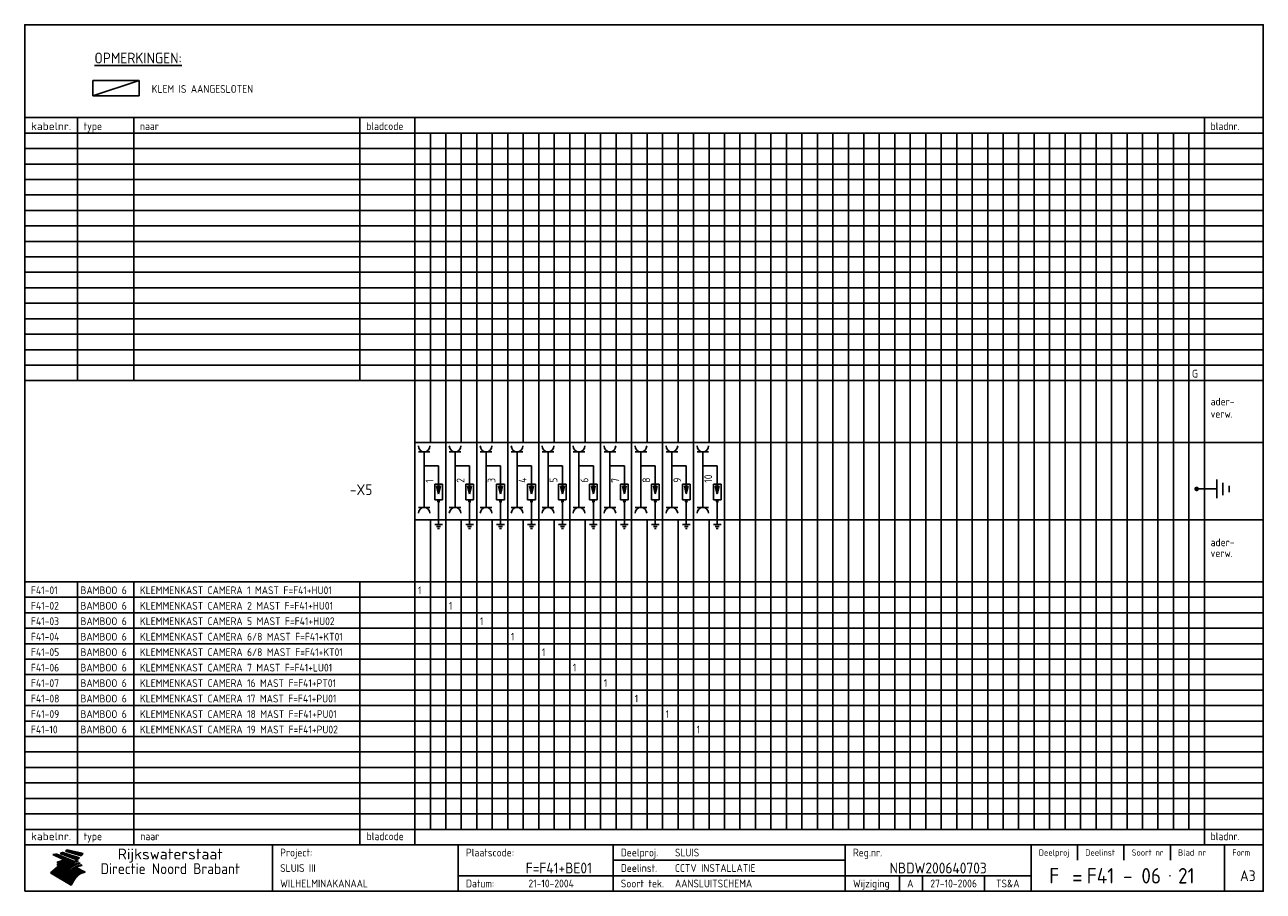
# Model space of a CAD drawing. Extents: x 10 to 410, y 10 to 290.
import ezdxf
from ezdxf.enums import TextEntityAlignment as Align

# ---------------------------------------------------------------- set-up
doc = ezdxf.new("R2010")
doc.units = 0
doc.header["$LTSCALE"] = 10
doc.header["$MEASUREMENT"] = 0
doc.layers.get('0').update_dxf_attribs({"linetype": 'CONTINUOUS'})
for name, color, linetype in [('0-25', 7, 'CONTINUOUS'), ('0-35', 2, 'CONTINUOUS'), ('0-50', 3, 'CONTINUOUS'), ('B-25', 7, 'CONTINUOUS'), ('B-35', 2, 'CONTINUOUS'), ('S-25', 7, 'CONTINUOUS')]:
    doc.layers.add(name, color=color, linetype=linetype)
doc.styles.add('ISO', font='iso.shx')
doc.styles.get("Standard").update_dxf_attribs({"font": 'iso.shx'})

# ---------------------------------------------------------------- blocks, each defined once
blk = doc.blocks.new('KADER-A3')
at = {"layer": '0-25'}
for p, q in [((410, 35), (10, 35)), ((410, 30), (10, 30)), ((350, 25), (350, 20)), ((365, 25), (365, 20)), ((380, 25), (380, 20)), ((200, 20), (275, 20)), ((150, 15), (335, 15)), ((292.5, 15), (292.5, 10)), ((300, 15), (300, 10)), ((320, 15), (320, 10))]:
    blk.add_line(p, q, dxfattribs=at)
at = {"layer": '0-25', "color": 7}
for p, q in [((19.1, 21.89), (25.12, 19)), ((19.1, 21.89), (25.12, 19)), ((19.17, 21.86), (20.7, 21.86)), ((19.29, 21.8), (20.83, 21.8)), ((19.4, 21.75), (20.96, 21.75)), ((19.52, 21.69), (21.09, 21.69)), ((19.64, 21.63), (21.22, 21.63)), ((19.74, 21.92), (20.56, 21.92)), ((19.75, 21.58), (21.36, 21.58)), ((19.87, 21.52), (21.49, 21.52)), ((19.99, 21.47), (21.62, 21.47)), ((20.11, 21.41), (21.75, 21.41)), ((20.22, 21.35), (21.88, 21.35)), ((20.25, 21.97), (20.43, 21.97)), ((20.34, 21.3), (22.02, 21.3)), ((20.38, 21.99), (26.02, 19.59)), ((20.38, 21.99), (26.02, 19.59)), ((20.46, 21.24), (22.15, 21.24)), ((20.57, 21.18), (22.28, 21.18)), ((20.69, 21.13), (22.41, 21.13)), ((20.81, 21.07), (22.55, 21.07)), ((20.92, 21.02), (22.68, 21.02)), ((21.04, 20.96), (22.81, 20.96)), ((21.16, 20.9), (22.94, 20.9)), ((21.27, 20.85), (23.07, 20.85)), ((21.39, 20.79), (23.21, 20.79)), ((21.47, 22.25), (26.83, 20.19)), ((21.47, 22.25), (26.83, 20.19)), ((21.49, 22.25), (23.07, 22.25)), ((21.51, 20.73), (23.34, 20.73)), ((21.6, 22.2), (23.25, 22.2)), ((21.63, 20.68), (23.47, 20.68)), ((21.65, 22.31), (22.89, 22.31)), ((21.74, 20.62), (23.6, 20.62)), ((21.75, 22.14), (23.42, 22.14)), ((21.8, 22.37), (22.71, 22.37)), ((21.86, 20.57), (23.73, 20.57)), ((21.9, 22.08), (23.6, 22.08)), ((21.94, 22.42), (22.53, 22.42)), ((21.98, 20.51), (23.87, 20.51)), ((22.04, 22.03), (23.78, 22.03)), ((22.06, 22.48), (22.36, 22.48)), ((22.09, 20.45), (24, 20.45)), ((22.18, 22.53), (27.65, 20.8)), ((22.18, 22.53), (27.65, 20.8)), ((22.19, 21.97), (23.96, 21.97)), ((22.21, 20.4), (24.13, 20.4)), ((22.33, 20.34), (24.26, 20.34)), ((22.34, 21.92), (24.13, 21.92)), ((22.37, 20), (23.08, 20)), ((22.44, 20.28), (24.4, 20.28)), ((22.48, 21.86), (24.31, 21.86)), ((22.49, 20.06), (23.04, 20.06)), ((22.56, 20.23), (24.53, 20.23)), ((22.61, 20.12), (22.93, 20.12)), ((22.63, 21.8), (24.49, 21.8)), ((22.68, 20.17), (24.66, 20.17)), ((22.71, 20.17), (22.82, 20.17)), ((23.11, 20.02), (22.77, 20.2)), ((23.11, 20.02), (22.77, 20.2)), ((22.78, 21.75), (24.67, 21.75)), ((22.79, 20.12), (24.79, 20.12)), ((22.91, 20.06), (24.92, 20.06)), ((22.92, 21.69), (24.85, 21.69)), ((23.03, 20), (25.06, 20)), ((23.07, 21.63), (25.02, 21.63)), ((23.14, 22.99), (28.22, 21.46)), ((23.14, 22.99), (28.22, 21.46)), ((23.15, 22.98), (25.33, 22.98)), ((23.22, 21.58), (25.2, 21.58)), ((23.23, 23.04), (25.09, 23.04)), ((23.32, 23.1), (24.84, 23.1)), ((23.34, 22.93), (25.57, 22.93)), ((23.36, 21.52), (25.38, 21.52)), ((23.4, 23.15), (24.6, 23.15)), ((23.49, 23.21), (24.36, 23.21)), ((23.51, 21.47), (25.56, 21.47)), ((23.52, 22.87), (25.81, 22.87)), ((23.57, 23.27), (24.12, 23.27)), ((23.64, 23.32), (23.87, 23.32)), ((23.66, 21.41), (25.74, 21.41)), ((23.7, 23.36), (28.82, 22.17)), ((23.7, 23.36), (28.82, 22.17)), ((23.71, 22.82), (26.06, 22.82)), ((23.8, 21.35), (25.91, 21.35)), ((23.9, 22.76), (26.3, 22.76)), ((23.95, 21.3), (26.09, 21.3)), ((24.09, 22.7), (26.54, 22.7)), ((24.09, 21.24), (26.27, 21.24)), ((24.24, 21.18), (26.45, 21.18)), ((24.27, 22.65), (26.78, 22.65)), ((24.39, 21.13), (26.62, 21.13)), ((24.46, 22.59), (27.03, 22.59)), ((24.53, 21.07), (26.8, 21.07)), ((24.65, 22.53), (27.27, 22.53)), ((24.68, 21.02), (26.98, 21.02)), ((24.83, 20.96), (27.16, 20.96)), ((24.84, 22.48), (27.51, 22.48)), ((24.97, 20.9), (27.34, 20.9)), ((25.02, 22.42), (27.75, 22.42)), ((25.12, 20.85), (27.51, 20.85)), ((25.21, 22.37), (28, 22.37)), ((25.27, 20.79), (27.63, 20.79)), ((25.4, 22.31), (28.24, 22.31)), ((25.41, 20.73), (27.57, 20.73)), ((25.56, 20.68), (27.51, 20.68)), ((25.58, 22.25), (28.48, 22.25)), ((25.71, 20.62), (27.44, 20.62)), ((25.77, 22.2), (28.72, 22.2)), ((25.85, 20.57), (27.37, 20.57)), ((25.96, 22.14), (28.79, 22.14)), ((26, 20.51), (27.29, 20.51)), ((26.15, 22.08), (28.75, 22.08)), ((26.15, 20.45), (27.22, 20.45)), ((26.29, 20.4), (27.14, 20.4)), ((26.33, 22.03), (28.71, 22.03)), ((26.44, 20.34), (27.06, 20.34)), ((26.52, 21.97), (28.66, 21.97)), ((26.59, 20.28), (26.97, 20.28)), ((26.71, 21.92), (28.62, 21.92)), ((26.73, 20.23), (26.89, 20.23)), ((26.9, 21.86), (28.57, 21.86)), ((27.08, 21.8), (28.52, 21.8)), ((27.27, 21.75), (28.48, 21.75)), ((27.46, 21.69), (28.43, 21.69)), ((27.65, 21.63), (28.38, 21.63)), ((27.83, 21.58), (28.33, 21.58)), ((28.02, 21.52), (28.28, 21.52)), ((28.21, 21.47), (28.22, 21.47)), ((20.58, 17.88), (18.3, 16)), ((20.58, 17.88), (18.3, 16)), ((24.94, 11.97), (18.3, 16)), ((24.94, 11.97), (18.3, 16)), ((18.31, 16.01), (20.96, 16.01)), ((18.38, 16.07), (21.46, 16.07)), ((18.45, 16.12), (21.88, 16.12)), ((18.52, 16.18), (22.15, 16.18)), ((18.59, 16.23), (22.38, 16.23)), ((18.65, 16.29), (22.58, 16.29)), ((18.72, 16.35), (22.75, 16.35)), ((18.79, 16.4), (22.91, 16.4)), ((18.86, 16.46), (20.6, 16.46)), ((18.93, 16.52), (20.6, 16.52)), ((18.99, 16.57), (20.6, 16.57)), ((19.06, 16.63), (20.6, 16.63)), ((19.13, 16.68), (20.6, 16.68)), ((19.2, 16.74), (20.6, 16.74)), ((19.27, 16.8), (20.6, 16.8)), ((19.33, 16.85), (21.07, 16.85)), ((19.4, 16.91), (21.55, 16.91)), ((19.47, 16.97), (21.88, 16.97)), ((19.54, 17.02), (22.13, 17.02)), ((19.61, 17.08), (22.34, 17.08)), ((19.67, 17.13), (20.6, 17.13)), ((19.74, 17.19), (20.6, 17.19)), ((19.81, 17.25), (20.6, 17.25)), ((19.88, 17.3), (20.6, 17.3)), ((19.95, 17.36), (20.6, 17.36)), ((20.01, 17.42), (20.6, 17.42)), ((20.08, 17.47), (20.93, 17.47)), ((20.15, 17.53), (21.26, 17.53)), ((20.22, 17.58), (21.51, 17.58)), ((20.29, 17.64), (21.72, 17.64)), ((20.35, 17.7), (21.9, 17.7)), ((20.42, 17.75), (22.07, 17.75)), ((20.49, 17.81), (22.22, 17.81)), ((20.56, 17.87), (22.36, 17.87)), ((20.6, 19.11), (20.58, 19.51)), ((20.6, 19.11), (20.58, 19.51)), ((20.58, 19.5), (22.09, 19.5)), ((20.58, 19.44), (21.95, 19.44)), ((20.59, 19.38), (21.79, 19.38)), ((20.59, 19.33), (21.62, 19.33)), ((20.59, 19.27), (21.42, 19.27)), ((20.6, 19.22), (21.2, 19.22)), ((20.6, 19.16), (20.93, 19.16)), ((20.6, 19.11), (20.69, 19.12)), ((20.6, 19.11), (20.69, 19.12)), ((20.6, 18.79), (20.77, 18.81)), ((20.6, 18.79), (20.77, 18.81)), ((20.6, 18.29), (20.6, 18.79)), ((20.6, 18.29), (20.6, 18.79)), ((20.6, 18.77), (22.46, 18.77)), ((20.6, 18.71), (22.33, 18.71)), ((20.6, 18.65), (22.19, 18.65)), ((20.6, 18.6), (22.04, 18.6)), ((20.6, 18.54), (21.87, 18.54)), ((20.6, 18.48), (21.68, 18.48)), ((20.6, 18.43), (21.46, 18.43)), ((20.6, 18.37), (21.21, 18.37)), ((20.6, 18.29), (20.88, 18.32)), ((20.6, 18.29), (20.88, 18.32)), ((20.6, 18.32), (20.87, 18.32)), ((20.6, 17.88), (20.86, 17.91)), ((20.6, 17.88), (20.86, 17.91)), ((20.6, 17.43), (20.97, 17.48)), ((20.6, 17.43), (20.97, 17.48)), ((20.6, 17.43), (20.6, 17.09)), ((20.6, 17.43), (20.6, 17.09)), ((20.6, 17.09), (21.26, 17.16)), ((20.6, 17.09), (21.26, 17.16)), ((20.6, 16.8), (21.37, 16.89)), ((20.6, 16.8), (21.37, 16.89)), ((20.6, 16.8), (20.6, 16.45)), ((20.6, 16.8), (20.6, 16.45)), ((20.6, 16.45), (21.56, 16.56)), ((20.6, 16.45), (21.56, 16.56)), ((20.6, 15.97), (21.67, 16.09)), ((20.6, 15.97), (21.67, 16.09)), ((20.7, 16.46), (23.06, 16.46)), ((20.9, 19.55), (22.23, 19.55)), ((20.9, 18.82), (22.59, 18.82)), ((20.98, 17.92), (22.5, 17.92)), ((21.02, 17.13), (22.53, 17.13)), ((21.19, 19.61), (22.35, 19.61)), ((21.2, 16.52), (23.2, 16.52)), ((21.32, 18.88), (22.71, 18.88)), ((21.32, 17.98), (22.62, 17.98)), ((21.42, 19.67), (22.47, 19.67)), ((21.47, 17.19), (22.7, 17.19)), ((21.59, 18.03), (22.74, 18.03)), ((21.61, 18.93), (22.82, 18.93)), ((21.62, 19.72), (22.59, 19.72)), ((21.72, 16.57), (23.32, 16.57)), ((21.77, 17.25), (22.85, 17.25)), ((21.8, 19.78), (22.69, 19.78)), ((21.8, 18.09), (22.85, 18.09)), ((21.84, 18.99), (22.92, 18.99)), ((21.96, 19.83), (22.79, 19.83)), ((21.99, 18.15), (22.95, 18.15)), ((22.01, 17.3), (22.99, 17.3)), ((22.03, 19.05), (23.03, 19.05)), ((22.1, 16.63), (23.44, 16.63)), ((22.11, 19.89), (22.89, 19.89)), ((22.16, 18.2), (23.05, 18.2)), ((22.21, 19.1), (23.12, 19.1)), ((22.21, 17.36), (23.12, 17.36)), ((22.24, 19.95), (22.99, 19.95)), ((22.31, 18.26), (23.15, 18.26)), ((22.36, 19.16), (23.22, 19.16)), ((22.38, 16.68), (23.56, 16.68)), ((22.39, 17.42), (23.24, 17.42)), ((22.45, 18.32), (23.24, 18.32)), ((22.51, 19.22), (23.3, 19.22)), ((22.56, 17.47), (23.36, 17.47)), ((22.59, 18.37), (23.33, 18.37)), ((22.6, 16.74), (23.66, 16.74)), ((22.64, 19.27), (23.39, 19.27)), ((22.71, 18.43), (23.42, 18.43)), ((22.71, 17.53), (23.47, 17.53)), ((22.77, 19.33), (23.47, 19.33)), ((22.79, 16.8), (23.77, 16.8)), ((22.83, 18.48), (23.5, 18.48)), ((22.84, 17.58), (23.57, 17.58)), ((22.89, 19.38), (23.55, 19.38)), ((22.94, 18.54), (23.58, 18.54)), ((22.96, 16.85), (23.86, 16.85)), ((22.97, 17.64), (23.67, 17.64)), ((23, 19.44), (23.63, 19.44)), ((23.04, 18.6), (23.66, 18.6)), ((23.1, 19.5), (23.72, 19.5)), ((23.1, 17.7), (23.77, 17.7)), ((23.12, 16.91), (23.96, 16.91)), ((23.14, 18.65), (23.74, 18.65)), ((23.15, 19.95), (25.19, 19.95)), ((23.21, 19.55), (23.8, 19.55)), ((23.21, 17.75), (23.86, 17.75)), ((23.21, 16.01), (28.9, 16.01)), ((23.24, 18.71), (23.82, 18.71)), ((23.26, 19.89), (25.32, 19.89)), ((23.26, 16.97), (24.05, 16.97)), ((23.3, 19.61), (23.88, 19.61)), ((23.32, 17.81), (23.95, 17.81)), ((23.33, 18.77), (23.91, 18.77)), ((23.37, 16.07), (29.08, 16.07)), ((23.38, 19.83), (25.45, 19.83)), ((23.39, 19.67), (23.81, 19.67)), ((23.39, 17.02), (24.14, 17.02)), ((23.42, 18.82), (23.99, 18.82)), ((23.42, 17.87), (24.03, 17.87)), ((23.45, 19.7), (23.58, 19.79)), ((23.45, 19.7), (23.58, 19.79)), ((23.48, 19.72), (23.7, 19.72)), ((23.5, 19.78), (25.58, 19.78)), ((23.51, 18.88), (24.07, 18.88)), ((23.51, 16.12), (29.27, 16.12)), ((23.52, 17.92), (24.11, 17.92)), ((23.52, 17.08), (24.22, 17.08)), ((23.54, 18.9), (24.3, 19.42)), ((23.54, 18.9), (24.3, 19.42)), ((23.56, 19.78), (23.59, 19.78)), ((23.56, 19.39), (23.9, 19.62)), ((23.56, 19.39), (23.9, 19.62)), ((23.58, 19.79), (23.9, 19.62)), ((23.58, 19.79), (23.9, 19.62)), ((23.59, 18.93), (24.15, 18.93)), ((23.61, 19.72), (25.72, 19.72)), ((23.62, 17.98), (24.2, 17.98)), ((23.63, 17.13), (24.3, 17.13)), ((23.65, 18.59), (24.62, 19.25)), ((23.65, 18.59), (24.62, 19.25)), ((29.41, 16.17), (23.65, 16.17)), ((23.67, 18.99), (24.23, 18.99)), ((23.71, 18.03), (24.28, 18.03)), ((23.73, 19.67), (25.85, 19.67)), ((23.75, 19.05), (24.32, 19.05)), ((23.75, 17.19), (24.38, 17.19)), ((23.77, 16.23), (29.47, 16.23)), ((23.79, 18.09), (24.36, 18.09)), ((23.83, 19.1), (24.4, 19.1)), ((23.85, 19.61), (25.98, 19.61)), ((23.85, 17.25), (24.46, 17.25)), ((23.88, 18.15), (24.44, 18.15)), ((23.89, 16.29), (29.36, 16.29)), ((23.92, 19.16), (24.48, 19.16)), ((23.94, 18.19), (25.23, 19.07)), ((23.94, 18.19), (25.23, 19.07)), ((23.95, 17.3), (24.55, 17.3)), ((23.96, 19.55), (25.96, 19.55)), ((23.96, 18.2), (24.53, 18.2)), ((24, 19.22), (24.56, 19.22)), ((24, 16.35), (29.24, 16.35)), ((24.04, 18.26), (24.61, 18.26)), ((24.05, 17.36), (24.63, 17.36)), ((24.06, 17.88), (25.34, 18.76)), ((24.06, 17.88), (25.34, 18.76)), ((24.08, 19.5), (25.88, 19.5)), ((24.08, 19.27), (24.58, 19.27)), ((24.11, 16.4), (29.13, 16.4)), ((24.13, 18.32), (24.69, 18.32)), ((24.14, 17.42), (24.71, 17.42)), ((24.16, 19.33), (24.47, 19.33)), ((24.2, 19.44), (25.79, 19.44)), ((24.21, 18.37), (24.77, 18.37)), ((24.21, 16.46), (29.02, 16.46)), ((24.23, 17.47), (24.79, 17.47)), ((24.24, 17.48), (25.52, 18.36)), ((24.24, 17.48), (25.52, 18.36)), ((24.25, 19.38), (24.36, 19.38)), ((24.29, 18.43), (24.85, 18.43)), ((24.3, 19.42), (24.62, 19.25)), ((24.3, 19.42), (24.62, 19.25)), ((24.31, 19.38), (25.71, 19.38)), ((24.31, 17.53), (24.87, 17.53)), ((24.31, 16.52), (28.91, 16.52)), ((24.35, 17.17), (25.64, 18.05)), ((24.35, 17.17), (25.64, 18.05)), ((24.37, 18.48), (24.94, 18.48)), ((24.39, 17.58), (24.96, 17.58)), ((24.4, 16.57), (28.79, 16.57)), ((24.43, 19.33), (25.62, 19.33)), ((24.45, 18.54), (25.02, 18.54)), ((24.47, 17.64), (25.04, 17.64)), ((24.49, 16.63), (28.68, 16.63)), ((24.54, 18.6), (25.1, 18.6)), ((24.55, 19.27), (25.54, 19.27)), ((24.56, 17.7), (25.12, 17.7)), ((24.57, 16.68), (28.57, 16.68)), ((24.62, 18.65), (25.18, 18.65)), ((24.63, 16.72), (25.91, 17.6)), ((24.63, 16.72), (25.91, 17.6)), ((24.64, 17.75), (25.2, 17.75)), ((24.66, 16.74), (28.45, 16.74)), ((24.67, 19.22), (25.45, 19.22)), ((24.7, 18.71), (25.27, 18.71)), ((24.72, 17.81), (25.29, 17.81)), ((24.74, 16.8), (28.34, 16.8)), ((24.78, 19.16), (25.37, 19.16)), ((24.78, 18.77), (25.34, 18.77)), ((24.8, 17.87), (25.37, 17.87)), ((24.82, 16.85), (28.23, 16.85)), ((24.87, 18.82), (25.4, 18.82)), ((24.89, 17.92), (25.45, 17.92)), ((24.9, 19.1), (25.28, 19.1)), ((24.9, 16.91), (28.11, 16.91)), ((24.95, 18.88), (25.45, 18.88)), ((24.97, 17.98), (25.53, 17.98)), ((24.99, 16.97), (28, 16.97)), ((25.02, 19.05), (25.2, 19.05)), ((25.03, 18.93), (25.51, 18.93)), ((25.05, 18.03), (25.61, 18.03)), ((25.07, 17.02), (27.89, 17.02)), ((25.11, 18.99), (25.57, 18.99)), ((26.02, 19.59), (25.12, 19)), ((26.02, 19.59), (25.12, 19)), ((25.13, 18.09), (25.68, 18.09)), ((25.15, 17.08), (27.77, 17.08)), ((25.19, 19.05), (25.63, 19.05)), ((25.21, 18.15), (25.75, 18.15)), ((25.23, 17.13), (27.66, 17.13)), ((25.26, 19.1), (25.7, 19.1)), ((25.3, 18.2), (25.82, 18.2)), ((25.31, 17.19), (27.55, 17.19)), ((25.33, 19.16), (25.77, 19.16)), ((25.38, 18.26), (25.89, 18.26)), ((25.39, 19.22), (25.85, 19.22)), ((25.4, 17.25), (27.43, 17.25)), ((25.46, 18.32), (25.97, 18.32)), ((25.47, 19.27), (25.93, 19.27)), ((25.48, 17.3), (27.32, 17.3)), ((25.54, 19.33), (26.03, 19.33)), ((25.54, 18.37), (26.06, 18.37)), ((25.56, 17.36), (27.21, 17.36)), ((25.62, 18.43), (26.14, 18.43)), ((25.63, 19.38), (26.13, 19.38)), ((25.64, 17.42), (27.1, 17.42)), ((25.7, 18.48), (26.24, 18.48)), ((25.72, 19.44), (26.24, 19.44)), ((25.73, 17.47), (26.98, 17.47)), ((25.79, 18.54), (26.34, 18.54)), ((25.81, 17.53), (26.87, 17.53)), ((25.82, 19.5), (26.36, 19.5)), ((25.89, 18.6), (26.46, 18.6)), ((25.89, 17.58), (26.76, 17.58)), ((25.93, 19.55), (26.53, 19.55)), ((25.96, 17.64), (26.64, 17.64)), ((25.99, 18.65), (26.58, 18.65)), ((26.04, 17.7), (26.59, 17.7)), ((26.06, 19.61), (26.85, 19.61)), ((26.1, 18.71), (26.72, 18.71)), ((26.12, 17.75), (26.67, 17.75)), ((26.2, 17.81), (26.76, 17.81)), ((26.21, 19.67), (27.23, 19.67)), ((26.23, 18.77), (26.89, 18.77)), ((26.29, 17.87), (26.86, 17.87)), ((26.37, 18.82), (27.09, 18.82)), ((26.39, 17.92), (26.97, 17.92)), ((26.44, 19.72), (27.18, 19.72)), ((26.49, 17.98), (27.09, 17.98)), ((26.53, 18.88), (27.34, 18.88)), ((26.56, 17.68), (29.54, 16.2)), ((26.56, 17.68), (29.54, 16.2)), ((26.6, 18.03), (27.22, 18.03)), ((26.72, 18.09), (27.38, 18.09)), ((26.73, 18.93), (27.66, 18.93)), ((26.85, 18.15), (27.56, 18.15)), ((26.99, 18.99), (27.9, 18.99)), ((27, 18.2), (27.8, 18.2)), ((27.13, 19.78), (27.25, 19.64)), ((27.13, 19.78), (27.25, 19.64)), ((27.18, 18.26), (28.13, 18.26)), ((27.26, 19.05), (27.84, 19.05)), ((27.39, 18.32), (28.47, 18.32)), ((27.7, 18.37), (28.49, 18.37)), ((27.78, 19.1), (27.93, 18.96)), ((27.78, 19.1), (27.93, 18.96)), ((28, 18.43), (28.44, 18.43)), ((28.29, 15.83), (29.54, 16.2)), ((28.29, 15.83), (29.54, 16.2)), ((28.39, 18.48), (28.54, 18.32)), ((28.39, 18.48), (28.54, 18.32)), ((29.54, 16.2), (29.45, 16.17)), ((29.54, 16.2), (29.45, 16.17)), ((29.46, 16.18), (29.47, 16.18)), ((18.38, 15.95), (20.6, 15.95)), ((18.47, 15.9), (20.6, 15.9)), ((18.57, 15.84), (20.6, 15.84)), ((18.66, 15.78), (20.6, 15.78)), ((18.75, 15.73), (20.6, 15.73)), ((18.85, 15.67), (20.6, 15.67)), ((18.94, 15.62), (20.6, 15.62)), ((19.03, 15.56), (27.83, 15.56)), ((19.12, 15.5), (27.75, 15.5)), ((19.22, 15.45), (27.66, 15.45)), ((19.31, 15.39), (27.58, 15.39)), ((19.4, 15.33), (27.5, 15.33)), ((19.49, 15.28), (27.43, 15.28)), ((19.59, 15.22), (27.36, 15.22)), ((19.68, 15.17), (27.29, 15.17)), ((19.77, 15.11), (27.22, 15.11)), ((19.86, 15.05), (27.15, 15.05)), ((19.96, 15), (27.09, 15)), ((20.05, 14.94), (27.02, 14.94)), ((20.14, 14.88), (26.96, 14.88)), ((20.24, 14.83), (26.9, 14.83)), ((20.33, 14.77), (26.84, 14.77)), ((20.42, 14.72), (26.79, 14.72)), ((20.51, 14.66), (26.73, 14.66)), ((20.6, 15.97), (20.6, 15.58)), ((20.6, 15.97), (20.6, 15.58)), ((20.6, 15.58), (21.95, 15.73)), ((20.6, 15.58), (21.95, 15.73)), ((20.61, 14.6), (26.68, 14.6)), ((20.7, 14.55), (26.62, 14.55)), ((20.79, 14.49), (26.57, 14.49)), ((20.88, 14.43), (26.52, 14.43)), ((20.94, 15.62), (27.92, 15.62)), ((20.98, 14.38), (26.47, 14.38)), ((21.07, 14.32), (26.42, 14.32)), ((21.16, 14.27), (26.38, 14.27)), ((21.25, 14.21), (26.33, 14.21)), ((21.35, 14.15), (26.29, 14.15)), ((21.44, 14.1), (26.24, 14.1)), ((21.45, 15.67), (28.01, 15.67)), ((21.53, 14.04), (26.2, 14.04)), ((21.63, 13.98), (26.16, 13.98)), ((21.72, 13.93), (26.12, 13.93)), ((21.81, 13.87), (26.08, 13.87)), ((21.9, 13.82), (26.04, 13.82)), ((21.96, 15.73), (28.11, 15.73)), ((22, 13.76), (26, 13.76)), ((22.09, 13.7), (25.96, 13.7)), ((22.18, 13.65), (25.93, 13.65)), ((22.27, 13.59), (25.89, 13.59)), ((22.34, 15.78), (28.21, 15.78)), ((22.37, 13.53), (25.86, 13.53)), ((22.46, 13.48), (25.82, 13.48)), ((22.55, 13.42), (25.79, 13.42)), ((22.62, 15.84), (28.33, 15.84)), ((22.65, 13.37), (25.76, 13.37)), ((22.74, 13.31), (25.73, 13.31)), ((22.83, 13.25), (25.69, 13.25)), ((22.84, 15.9), (28.52, 15.9)), ((22.92, 13.2), (25.66, 13.2)), ((23.02, 13.14), (25.63, 13.14)), ((23.04, 15.95), (28.71, 15.95)), ((23.11, 13.08), (25.59, 13.08)), ((23.2, 13.03), (25.56, 13.03)), ((23.29, 12.97), (25.53, 12.97)), ((23.39, 12.92), (25.5, 12.92)), ((23.48, 12.86), (25.46, 12.86)), ((23.57, 12.8), (25.43, 12.8)), ((23.66, 12.75), (25.4, 12.75)), ((23.76, 12.69), (25.36, 12.69)), ((23.85, 12.63), (25.33, 12.63)), ((23.94, 12.58), (25.3, 12.58)), ((24.04, 12.52), (25.26, 12.52)), ((24.13, 12.47), (25.23, 12.47)), ((24.22, 12.41), (25.2, 12.41)), ((24.31, 12.35), (25.17, 12.35)), ((24.41, 12.3), (25.13, 12.3)), ((24.5, 12.24), (25.1, 12.24)), ((24.59, 12.18), (25.07, 12.18)), ((24.68, 12.13), (25.03, 12.13)), ((24.78, 12.07), (25, 12.07)), ((24.87, 12.02), (24.97, 12.02)), ((24.94, 11.97), (25.81, 13.45)), ((24.94, 11.97), (25.81, 13.45))]:
    blk.add_line(p, q, dxfattribs=at)
for centre, radius, start, end in [((19.15, 29.7), 7.8, 269.6055, 279.0886), ((19.15, 29.7), 7.8, 269.6055, 279.0886), ((19.93, 25.38), 5.91, 276.3402, 298.7463), ((19.93, 25.38), 5.91, 276.3402, 298.7463), ((19.84, 25.09), 6.03, 278.129, 302.868), ((19.84, 25.09), 6.03, 278.129, 302.868), ((19.84, 27.26), 5.27, 288.0217, 296.3084), ((19.84, 27.26), 5.27, 288.0217, 296.3084), ((20.49, 27.56), 5.28, 300.0654, 307.393), ((20.49, 27.56), 5.28, 300.0654, 307.393), ((24.11, 24.7), 5.26, 301.1147, 312.2814), ((24.11, 24.7), 5.26, 301.1147, 312.2814), ((21.95, 27.32), 8.59, 316.9248, 323.1399), ((21.95, 27.32), 8.59, 316.9248, 323.1399), ((20.21, 23.78), 5.91, 273.6149, 304.3803), ((20.21, 23.78), 5.91, 273.6149, 304.3803), ((20.35, 24.56), 5.76, 274.164, 302.5474), ((20.35, 24.56), 5.76, 274.164, 302.5474), ((20.05, 24.28), 6.02, 277.9472, 305.7139), ((20.05, 24.28), 6.02, 277.9472, 305.7139), ((20.04, 23.49), 6.09, 278.8115, 306.4242), ((20.04, 23.49), 6.09, 278.8115, 306.4242), ((20.53, 23.07), 5.96, 277.0519, 304.973), ((20.53, 23.07), 5.96, 277.0519, 304.973), ((20.72, 22.76), 5.91, 276.3402, 304.3803), ((20.72, 22.76), 5.91, 276.3402, 304.3803), ((21.06, 22.34), 5.81, 274.9043, 303.1745), ((21.06, 22.34), 5.81, 274.9043, 303.1745), ((20.82, 22.06), 6.04, 278.1111, 305.8489), ((20.82, 22.06), 6.04, 278.1111, 305.8489), ((21.3, 21.6), 5.91, 276.3402, 304.3803), ((21.3, 21.6), 5.91, 276.3402, 304.3803), ((27.05, 17.17), 2.63, 107.4286, 133.7799), ((27.05, 17.17), 2.63, 107.4286, 133.7799), ((27.45, 16.91), 2.81, 110.4143, 138.7411), ((27.45, 16.91), 2.81, 110.4143, 138.7411), ((27.57, 15.64), 3.4, 98.1566, 126.9045), ((27.57, 15.64), 3.4, 98.1566, 126.9045), ((27.91, 15.54), 3.39, 100.5835, 132.088), ((27.91, 15.54), 3.39, 100.5835, 132.088), ((28.21, 14.74), 3.67, 95.7581, 128.7216), ((28.21, 14.74), 3.67, 95.7581, 128.7216), ((27.01, 16.84), 2.93, 87.7348, 104.8316), ((27.01, 16.84), 2.93, 87.7348, 104.8316), ((27.37, 15.71), 3.93, 91.7838, 103.2817), ((27.37, 15.71), 3.93, 91.7838, 103.2817), ((28.4, 15.05), 3.21, 96.3886, 125.0052), ((28.4, 15.05), 3.21, 96.3886, 125.0052), ((27.82, 16.31), 2.8, 90.634, 105.1984), ((27.82, 16.31), 2.8, 90.634, 105.1984), ((28.19, 15.04), 3.93, 93.8342, 103.2817), ((28.19, 15.04), 3.93, 93.8342, 103.2817), ((28.58, 15.69), 2.8, 93.8141, 105.1984), ((28.58, 15.69), 2.8, 93.8141, 105.1984), ((28.95, 14.41), 3.93, 96.0135, 103.2817), ((28.95, 14.41), 3.93, 96.0135, 103.2817), ((31.24, 10.26), 6.3, 117.9568, 149.6251), ((31.24, 10.26), 6.3, 117.9568, 149.6251)]:
    blk.add_arc(centre, radius, start, end, dxfattribs=at)
at = {"layer": '0-35'}
for p, q in [((90, 25), (90, 10)), ((150, 25), (150, 10)), ((200, 25), (200, 10)), ((275, 25), (275, 10)), ((335, 25), (335, 10)), ((397.5, 25), (397.5, 10))]:
    blk.add_line(p, q, dxfattribs=at)
at = {"layer": '0-50'}
for p, q in [((10, 25), (410, 25)), ((348.75, 15), (351.25, 15)), ((348.75, 13.5), (351.25, 13.5))]:
    blk.add_line(p, q, dxfattribs=at)
blk.add_lwpolyline([(10, 10), (410, 10), (410, 290), (10, 290)], close=True, dxfattribs=at)
at = {"layer": '0-50', "const_width": 0.25}
blk.add_lwpolyline([(379.75, 15, 1), (380, 15, 1)], format="xyb", close=True, dxfattribs=at)
at = {"layer": '0-25', "style": 'ISO'}
for s, height, p in [('Project:', 2.5, (92.5, 22.5)), ('Plaatscode:', 2.5, (152.5, 22.5)), ('Deelproj.', 2.5, (202.5, 22.5)), ('Reg.nr.', 2.5, (277.5, 22.5)), ('Deelproj', 2, (337.5, 22.5)), ('Deelinst', 2, (352.5, 22.5)), ('Soort nr', 2, (367.5, 22.5)), ('Blad nr', 2, (382.5, 22.5)), ('Form', 2, (400, 22.5)), ('Deelinst.', 2.5, (202.5, 17.5)), ('Datum:', 2.5, (152.5, 12.5)), ('Soort tek.', 2.5, (202.5, 12.5)), ('Wijziging', 2.5, (277.5, 12.5))]:
    blk.add_text(s, height=height, dxfattribs=at).set_placement(p, align=Align.MIDDLE_LEFT)
for tag, p in [('N', (220, 22.5)), ('B', (92.5, 17.5)), ('P', (220, 17.5)), ('C', (92.5, 12.5)), ('U', (220, 12.5)), ('REV', (295, 12.5))]:
    blk.add_attdef(tag, text='', height=2.5, dxfattribs=at).set_placement(p, align=Align.MIDDLE_LEFT)
for tag, p in [('W', (180, 12.5)), ('Z', (310, 12.5)), ('Y', (327.5, 12.5))]:
    blk.add_attdef(tag, text='', height=2.5, dxfattribs=at).set_placement(p, align=Align.MIDDLE)
at = {"layer": '0-35', "style": 'ISO', "width": 1.00614}
blk.add_text('Rijkswaterstaat', height=3.5, dxfattribs=at).set_placement((40, 20.28), (74, 20.28), align=Align.FIT)
at = {"layer": '0-35', "color": 2, "style": 'ISO', "width": 0.948867}
blk.add_text('Directie Noord Brabant', height=3.5, dxfattribs=at).set_placement((34.5, 15.53), (79.5, 15.53), align=Align.FIT)
at = {"layer": '0-35', "style": 'ISO'}
for tag, p in [('X', (178.5, 17.5)), ('FORM', (402.5, 15))]:
    blk.add_attdef(tag, text='', height=3.5, dxfattribs=at).set_placement(p, align=Align.MIDDLE_LEFT)
blk.add_attdef('RNR', text='', height=3.5, dxfattribs=at).set_placement((305, 17.5), align=Align.MIDDLE)
at = {"layer": '0-50', "style": 'ISO'}
for tag, p in [('M', (342.5, 15)), ('O', (365, 15))]:
    blk.add_attdef(tag, text='', height=5, dxfattribs=at).set_placement(p, align=Align.MIDDLE)
blk.add_attdef('Q', text='', height=5, dxfattribs=at).set_placement((382.5, 15), align=Align.MIDDLE_LEFT)

msp = doc.modelspace()

# ---------------------------------------------------------------- linework, layer by layer
at = {"layer": '0-25'}
for p, q in [((10, 260), (410, 260)), ((10, 255), (410, 255)), ((141, 255), (141, 175)), ((146, 255), (146, 175)), ((151, 255), (151, 175)), ((156, 255), (156, 175)), ((161, 255), (161, 155)), ((166, 255), (166, 175)), ((171, 255), (171, 175)), ((176, 255), (176, 175)), ((181, 255), (181, 175)), ((186, 255), (186, 30)), ((191, 255), (191, 175)), ((196, 255), (196, 175)), ((201, 255), (201, 175)), ((206, 255), (206, 175)), ((211, 255), (211, 155)), ((216, 255), (216, 175)), ((221, 255), (221, 175)), ((226, 255), (226, 175)), ((231, 255), (231, 175)), ((236, 255), (236, 30)), ((241, 255), (241, 175)), ((246, 255), (246, 175)), ((251, 255), (251, 175)), ((256, 255), (256, 175)), ((261, 255), (261, 30)), ((266, 255), (266, 175)), ((271, 255), (271, 175)), ((276, 255), (276, 175)), ((281, 255), (281, 175)), ((286, 255), (286, 30)), ((291, 255), (291, 175)), ((296, 255), (296, 175)), ((301, 255), (301, 175)), ((306, 255), (306, 175)), ((311, 255), (311, 30)), ((316, 255), (316, 175)), ((321, 255), (321, 175)), ((326, 255), (326, 175)), ((331, 255), (331, 175)), ((336, 255), (336, 30)), ((341, 255), (341, 175)), ((346, 255), (346, 175)), ((351, 255), (351, 175)), ((356, 255), (356, 175)), ((361, 255), (361, 30)), ((366, 255), (366, 175)), ((371, 255), (371, 175)), ((376, 255), (376, 175)), ((381, 255), (381, 175)), ((386, 255), (386, 30)), ((10, 250), (410, 250)), ((10, 245), (410, 245)), ((10, 240), (410, 240)), ((10, 235), (410, 235)), ((10, 230), (410, 230)), ((10, 225), (410, 225)), ((10, 220), (410, 220)), ((10, 215), (410, 215)), ((10, 210), (410, 210)), ((10, 205), (410, 205)), ((10, 200), (410, 200)), ((10, 195), (410, 195)), ((10, 190), (410, 190)), ((10, 185), (410, 185)), ((10, 180), (410, 180)), ((10, 175), (410, 175)), ((141, 175), (141, 155)), ((146, 175), (146, 110)), ((151, 175), (151, 155)), ((156, 175), (156, 110)), ((166, 175), (166, 110)), ((171, 175), (171, 155)), ((176, 175), (176, 110)), ((181, 175), (181, 155)), ((191, 175), (191, 155)), ((196, 175), (196, 110)), ((201, 175), (201, 155)), ((206, 175), (206, 110)), ((216, 175), (216, 110)), ((221, 175), (221, 155)), ((226, 175), (226, 110)), ((231, 175), (231, 155)), ((241, 175), (241, 110)), ((246, 175), (246, 110)), ((251, 175), (251, 110)), ((256, 175), (256, 110)), ((266, 175), (266, 110)), ((271, 175), (271, 110)), ((276, 175), (276, 110)), ((281, 175), (281, 110)), ((291, 175), (291, 110)), ((296, 175), (296, 110)), ((301, 175), (301, 110)), ((306, 175), (306, 110)), ((316, 175), (316, 110)), ((321, 175), (321, 110)), ((326, 175), (326, 110)), ((331, 175), (331, 110)), ((341, 175), (341, 110)), ((346, 175), (346, 110)), ((351, 175), (351, 110)), ((356, 175), (356, 110)), ((366, 175), (366, 110)), ((371, 175), (371, 110)), ((376, 175), (376, 110)), ((381, 175), (381, 110)), ((143.66, 147.48), (143.66, 140.88)), ((153.66, 147.48), (153.66, 140.88)), ((163.66, 147.48), (163.66, 140.88)), ((173.66, 147.48), (173.66, 140.88)), ((183.66, 147.48), (183.66, 140.88)), ((193.66, 147.48), (193.66, 140.88)), ((203.66, 147.48), (203.66, 140.88)), ((213.66, 147.48), (213.66, 140.88)), ((223.66, 147.48), (223.66, 140.88)), ((233.66, 147.48), (233.66, 140.88)), ((144.91, 141.5), (142.41, 141.5)), ((142.41, 141.5), (142.41, 136.5)), ((143.03, 140.88), (144.28, 140.88)), ((143.66, 138.38), (143.03, 140.88)), ((143.35, 140.88), (143.16, 140.38)), ((143.35, 140.88), (143.35, 139.63)), ((144.28, 140.88), (143.66, 138.38)), ((143.66, 140.88), (143.66, 138.38)), ((143.97, 140.88), (143.97, 139.63)), ((143.97, 140.88), (144.16, 140.38)), ((144.91, 136.5), (144.91, 141.5)), ((152.41, 141.5), (152.41, 136.5)), ((154.91, 141.5), (152.41, 141.5)), ((153.66, 138.38), (153.03, 140.88)), ((153.03, 140.88), (154.28, 140.88)), ((153.35, 140.88), (153.16, 140.38)), ((153.35, 140.88), (153.35, 139.63)), ((153.66, 140.88), (153.66, 138.38)), ((154.28, 140.88), (153.66, 138.38)), ((153.97, 140.88), (154.16, 140.38)), ((153.97, 140.88), (153.97, 139.63)), ((154.91, 136.5), (154.91, 141.5)), ((162.41, 141.5), (162.41, 136.5)), ((164.91, 141.5), (162.41, 141.5)), ((163.66, 138.38), (163.03, 140.88)), ((163.03, 140.88), (164.28, 140.88)), ((163.35, 140.88), (163.16, 140.38)), ((163.35, 140.88), (163.35, 139.63)), ((163.66, 140.88), (163.66, 138.38)), ((164.28, 140.88), (163.66, 138.38)), ((163.97, 140.88), (164.16, 140.38)), ((163.97, 140.88), (163.97, 139.63)), ((164.91, 136.5), (164.91, 141.5)), ((172.41, 141.5), (172.41, 136.5)), ((174.91, 141.5), (172.41, 141.5)), ((173.66, 138.38), (173.03, 140.88)), ((173.03, 140.88), (174.28, 140.88)), ((173.35, 140.88), (173.16, 140.38)), ((173.35, 140.88), (173.35, 139.63)), ((173.66, 140.88), (173.66, 138.38)), ((174.28, 140.88), (173.66, 138.38)), ((173.97, 140.88), (174.16, 140.38)), ((173.97, 140.88), (173.97, 139.63)), ((174.91, 136.5), (174.91, 141.5)), ((182.41, 141.5), (182.41, 136.5)), ((184.91, 141.5), (182.41, 141.5)), ((183.66, 138.38), (183.03, 140.88)), ((183.03, 140.88), (184.28, 140.88)), ((183.35, 140.88), (183.16, 140.38)), ((183.35, 140.88), (183.35, 139.63)), ((183.66, 140.88), (183.66, 138.38)), ((184.28, 140.88), (183.66, 138.38)), ((183.97, 140.88), (184.16, 140.38)), ((183.97, 140.88), (183.97, 139.63)), ((184.91, 136.5), (184.91, 141.5)), ((192.41, 141.5), (192.41, 136.5)), ((194.91, 141.5), (192.41, 141.5)), ((193.66, 138.38), (193.03, 140.88)), ((193.03, 140.88), (194.28, 140.88)), ((193.35, 140.88), (193.16, 140.38)), ((193.35, 140.88), (193.35, 139.63)), ((193.66, 140.88), (193.66, 138.38)), ((194.28, 140.88), (193.66, 138.38)), ((193.97, 140.88), (194.16, 140.38)), ((193.97, 140.88), (193.97, 139.63)), ((193.97, 140.88), (193.97, 139.63)), ((193.97, 140.88), (194.16, 140.38)), ((194.91, 136.5), (194.91, 141.5)), ((194.91, 136.5), (194.91, 141.5)), ((204.91, 141.5), (202.41, 141.5)), ((202.41, 141.5), (202.41, 136.5)), ((203.03, 140.88), (204.28, 140.88)), ((203.66, 138.38), (203.03, 140.88)), ((203.35, 140.88), (203.16, 140.38)), ((203.35, 140.88), (203.35, 139.63)), ((204.28, 140.88), (203.66, 138.38)), ((203.66, 140.88), (203.66, 138.38)), ((203.97, 140.88), (203.97, 139.63)), ((203.97, 140.88), (204.16, 140.38)), ((204.91, 136.5), (204.91, 141.5)), ((214.91, 141.5), (212.41, 141.5)), ((212.41, 141.5), (212.41, 136.5)), ((213.03, 140.88), (214.28, 140.88)), ((213.66, 138.38), (213.03, 140.88)), ((213.35, 140.88), (213.16, 140.38)), ((213.35, 140.88), (213.35, 139.63)), ((214.28, 140.88), (213.66, 138.38)), ((213.66, 140.88), (213.66, 138.38)), ((213.97, 140.88), (213.97, 139.63)), ((213.97, 140.88), (214.16, 140.38)), ((214.91, 136.5), (214.91, 141.5)), ((224.91, 141.5), (222.41, 141.5)), ((222.41, 141.5), (222.41, 136.5)), ((223.03, 140.88), (224.28, 140.88)), ((223.66, 138.38), (223.03, 140.88)), ((223.35, 140.88), (223.16, 140.38)), ((223.35, 140.88), (223.35, 139.63)), ((224.28, 140.88), (223.66, 138.38)), ((223.66, 140.88), (223.66, 138.38)), ((223.97, 140.88), (223.97, 139.63)), ((223.97, 140.88), (224.16, 140.38)), ((224.91, 136.5), (224.91, 141.5)), ((234.91, 141.5), (232.41, 141.5)), ((232.41, 141.5), (232.41, 136.5)), ((233.03, 140.88), (234.28, 140.88)), ((233.66, 138.38), (233.03, 140.88)), ((233.35, 140.88), (233.16, 140.38)), ((233.35, 140.88), (233.35, 139.63)), ((234.28, 140.88), (233.66, 138.38)), ((233.66, 140.88), (233.66, 138.38)), ((233.97, 140.88), (233.97, 139.63)), ((233.97, 140.88), (234.16, 140.38)), ((234.91, 136.5), (234.91, 141.5)), ((389, 140), (395, 140)), ((395, 143), (395, 137)), ((397, 142), (397, 138)), ((399, 141), (399, 139)), ((142.41, 136.5), (144.91, 136.5)), ((152.41, 136.5), (154.91, 136.5)), ((153.66, 136.5), (153.66, 128.5)), ((162.41, 136.5), (164.91, 136.5)), ((163.66, 136.5), (163.66, 128.5)), ((172.41, 136.5), (174.91, 136.5)), ((173.66, 136.5), (173.66, 128.5)), ((182.41, 136.5), (184.91, 136.5)), ((183.66, 136.5), (183.66, 128.5)), ((192.41, 136.5), (194.91, 136.5)), ((193.66, 136.5), (193.66, 128.5)), ((202.41, 136.5), (204.91, 136.5)), ((203.66, 136.5), (203.66, 128.5)), ((212.41, 136.5), (214.91, 136.5)), ((213.66, 136.5), (213.66, 128.5)), ((222.41, 136.5), (224.91, 136.5)), ((223.66, 136.5), (223.66, 128.5)), ((232.41, 136.5), (234.91, 136.5)), ((233.66, 136.5), (233.66, 128.5)), ((143.66, 135.75), (143.66, 128.5)), ((141, 130), (141, 30)), ((142.41, 128.5), (144.91, 128.5)), ((151, 130), (151, 30)), ((152.41, 128.5), (154.91, 128.5)), ((161, 130), (161, 30)), ((162.41, 128.5), (164.91, 128.5)), ((171, 130), (171, 30)), ((172.41, 128.5), (174.91, 128.5)), ((181, 130), (181, 30)), ((182.41, 128.5), (184.91, 128.5)), ((191, 130), (191, 30)), ((192.41, 128.5), (194.91, 128.5)), ((201, 130), (201, 30)), ((202.41, 128.5), (204.91, 128.5)), ((211, 130), (211, 30)), ((212.41, 128.5), (214.91, 128.5)), ((221, 130), (221, 30)), ((222.41, 128.5), (224.91, 128.5)), ((231, 130), (231, 30)), ((232.41, 128.5), (234.91, 128.5)), ((143.03, 127.88), (144.28, 127.88)), ((143.35, 127.25), (143.97, 127.25)), ((153.03, 127.88), (154.28, 127.88)), ((153.35, 127.25), (153.97, 127.25)), ((163.03, 127.88), (164.28, 127.88)), ((163.35, 127.25), (163.97, 127.25)), ((173.03, 127.88), (174.28, 127.88)), ((173.35, 127.25), (173.97, 127.25)), ((183.03, 127.88), (184.28, 127.88)), ((183.35, 127.25), (183.97, 127.25)), ((193.03, 127.88), (194.28, 127.88)), ((193.35, 127.25), (193.97, 127.25)), ((203.03, 127.88), (204.28, 127.88)), ((203.35, 127.25), (203.97, 127.25)), ((213.03, 127.88), (214.28, 127.88)), ((213.35, 127.25), (213.97, 127.25)), ((223.03, 127.88), (224.28, 127.88)), ((223.35, 127.25), (223.97, 127.25)), ((233.03, 127.88), (234.28, 127.88)), ((233.35, 127.25), (233.97, 127.25)), ((10, 110), (410, 110)), ((146, 110), (146, 30)), ((156, 110), (156, 30)), ((166, 110), (166, 30)), ((176, 110), (176, 30)), ((196, 110), (196, 30)), ((206, 110), (206, 30)), ((216, 110), (216, 30)), ((226, 110), (226, 30)), ((241, 110), (241, 30)), ((246, 110), (246, 30)), ((251, 110), (251, 30)), ((256, 110), (256, 30)), ((266, 110), (266, 30)), ((271, 110), (271, 30)), ((276, 110), (276, 30)), ((281, 110), (281, 30)), ((291, 110), (291, 30)), ((296, 110), (296, 30)), ((301, 110), (301, 30)), ((306, 110), (306, 30)), ((316, 110), (316, 30)), ((321, 110), (321, 30)), ((326, 110), (326, 30)), ((331, 110), (331, 30)), ((341, 110), (341, 30)), ((346, 110), (346, 30)), ((351, 110), (351, 30)), ((356, 110), (356, 30)), ((366, 110), (366, 30)), ((371, 110), (371, 30)), ((376, 110), (376, 30)), ((381, 110), (381, 30)), ((10, 105), (410, 105)), ((10, 100), (410, 100)), ((10, 95), (410, 95)), ((10, 90), (410, 90)), ((10, 85), (410, 85)), ((10, 80), (410, 80)), ((10, 75), (410, 75)), ((10, 70), (410, 70)), ((10, 65), (410, 65)), ((10, 60), (410, 60)), ((10, 55), (410, 55)), ((10, 50), (410, 50)), ((10, 45), (410, 45)), ((10, 40), (410, 40))]:
    msp.add_line(p, q, dxfattribs=at)
for points, const_width in [([(388.12, 140, 1), (388.88, 140, 1)], 0.75), ([(143.41, 135.99, 1), (143.91, 135.99, 1)], 0.5), ([(153.41, 135.99, 1), (153.91, 135.99, 1)], 0.5), ([(163.41, 135.99, 1), (163.91, 135.99, 1)], 0.5), ([(173.41, 135.99, 1), (173.91, 135.99, 1)], 0.5), ([(183.41, 135.99, 1), (183.91, 135.99, 1)], 0.5), ([(193.41, 135.99, 1), (193.91, 135.99, 1)], 0.5), ([(203.41, 135.99, 1), (203.91, 135.99, 1)], 0.5), ([(213.41, 135.99, 1), (213.91, 135.99, 1)], 0.5), ([(223.41, 135.99, 1), (223.91, 135.99, 1)], 0.5), ([(233.41, 135.99, 1), (233.91, 135.99, 1)], 0.5)]:
    msp.add_lwpolyline(points, format="xyb", close=True, dxfattribs=dict(at, const_width=const_width))
at = {"layer": '0-35'}
for p, q in [((32, 272), (32, 267)), ((47, 272), (32, 272)), ((32, 267), (47, 272)), ((47, 267), (47, 272)), ((32, 267), (47, 267)), ((27, 260), (27, 175)), ((45.21, 260), (45.21, 175)), ((118.27, 260), (118.27, 175)), ((136, 260), (136, 25)), ((391, 260), (391, 25)), ((136, 155), (410, 155)), ((136, 130), (410, 130)), ((27, 110), (27, 25)), ((45.21, 110), (45.21, 25)), ((118.27, 110), (118.27, 25))]:
    msp.add_line(p, q, dxfattribs=at)
at = {"layer": 'S-25'}
for p, q in [((137.12, 152), (140.88, 152)), ((139, 152), (139, 133.99)), ((147.12, 152), (150.88, 152)), ((149, 152), (149, 133.99)), ((157.12, 152), (160.88, 152)), ((159, 152), (159, 133.99)), ((167.12, 152), (170.88, 152)), ((169, 152), (169, 133.99)), ((177.12, 152), (180.88, 152)), ((179, 152), (179, 133.99)), ((187.12, 152), (190.88, 152)), ((189, 152), (189, 133.99)), ((197.12, 152), (200.88, 152)), ((199, 152), (199, 133.99)), ((207.12, 152), (210.88, 152)), ((209, 152), (209, 133.99)), ((217.12, 152), (220.88, 152)), ((219, 152), (219, 133.99)), ((227.12, 152), (230.88, 152)), ((229, 152), (229, 133.99)), ((143.66, 147.48), (139, 147.48)), ((153.66, 147.48), (149, 147.48)), ((163.66, 147.48), (159, 147.48)), ((173.66, 147.48), (169, 147.48)), ((183.66, 147.48), (179, 147.48)), ((193.66, 147.48), (189, 147.48)), ((203.66, 147.48), (199, 147.48)), ((213.66, 147.48), (209, 147.48)), ((223.66, 147.48), (219, 147.48)), ((233.66, 147.48), (229, 147.48)), ((137.12, 133.99), (140.88, 133.99)), ((147.12, 133.99), (150.88, 133.99)), ((157.12, 133.99), (160.88, 133.99)), ((167.12, 133.99), (170.88, 133.99)), ((177.12, 133.99), (180.88, 133.99)), ((187.12, 133.99), (190.88, 133.99)), ((197.12, 133.99), (200.88, 133.99)), ((207.12, 133.99), (210.88, 133.99)), ((217.12, 133.99), (220.88, 133.99)), ((227.12, 133.99), (230.88, 133.99))]:
    msp.add_line(p, q, dxfattribs=at)
for centre, start, end in [((139, 153.88), 180, 0), ((149, 153.88), 180, 0), ((159, 153.88), 180, 0), ((169, 153.88), 180, 0), ((179, 153.88), 180, 0), ((189, 153.88), 180, 0), ((199, 153.88), 180, 0), ((209, 153.88), 180, 0), ((219, 153.88), 180, 0), ((229, 153.88), 180, 0), ((139, 132.12), 0, 180), ((149, 132.12), 0, 180), ((159, 132.12), 0, 180), ((169, 132.12), 0, 180), ((179, 132.12), 0, 180), ((189, 132.12), 0, 180), ((199, 132.12), 0, 180), ((209, 132.12), 0, 180), ((219, 132.12), 0, 180), ((229, 132.12), 0, 180)]:
    msp.add_arc(centre, 1.88, start, end, dxfattribs=at)

# ---------------------------------------------------------------- block references
ref = msp.add_blockref('KADER-A3', (0, 0))
ref.add_attrib('B', 'SLUIS III', dxfattribs={"layer": '0-25', "height": 2.5, "style": 'ISO'}).set_placement((92.5, 17.5), align=Align.MIDDLE_LEFT)
ref.add_attrib('C', 'WILHELMINAKANAAL', dxfattribs={"layer": '0-25', "height": 2.5, "style": 'ISO'}).set_placement((92.5, 12.5), align=Align.MIDDLE_LEFT)
ref.add_attrib('N', 'SLUIS', dxfattribs={"layer": '0-25', "height": 2.5, "style": 'ISO'}).set_placement((220, 22.5), align=Align.MIDDLE_LEFT)
ref.add_attrib('P', 'CCTV INSTALLATIE', dxfattribs={"layer": '0-25', "height": 2.5, "style": 'ISO'}).set_placement((220, 17.5), align=Align.MIDDLE_LEFT)
ref.add_attrib('U', 'AANSLUITSCHEMA', dxfattribs={"layer": '0-25', "height": 2.5, "style": 'ISO'}).set_placement((220, 12.5), align=Align.MIDDLE_LEFT)
ref.add_attrib('M', 'F', dxfattribs={"layer": '0-50', "height": 5, "style": 'ISO'}).set_placement((342.5, 15), align=Align.MIDDLE)
ref.add_attrib('O', 'F41 - 06', dxfattribs={"layer": '0-50', "height": 5, "style": 'ISO'}).set_placement((365, 15), align=Align.MIDDLE)
ref.add_attrib('Q', '21', dxfattribs={"layer": '0-50', "height": 5, "style": 'ISO'}).set_placement((382.5, 15), align=Align.MIDDLE_LEFT)
ref.add_attrib('X', 'F=F41+BE01', dxfattribs={"layer": '0-35', "height": 3.5, "style": 'ISO'}).set_placement((171.81, 17.5), align=Align.MIDDLE_LEFT)
ref.add_attrib('RNR', 'NBDW200640703', dxfattribs={"layer": '0-35', "height": 3.5, "style": 'ISO'}).set_placement((305, 17.5), align=Align.MIDDLE)
ref.add_attrib('W', '21-10-2004', dxfattribs={"layer": '0-25', "height": 2.5, "style": 'ISO'}).set_placement((180, 12.5), align=Align.MIDDLE)
ref.add_attrib('FORM', 'A3', dxfattribs={"layer": '0-35', "height": 3.5, "style": 'ISO'}).set_placement((402.5, 15), align=Align.MIDDLE_LEFT)
ref.add_attrib('REV', 'A', dxfattribs={"layer": '0-25', "height": 2.5, "style": 'ISO'}).set_placement((295, 12.5), align=Align.MIDDLE_LEFT)
ref.add_attrib('Z', '27-10-2006', dxfattribs={"layer": '0-25', "height": 2.5, "style": 'ISO'}).set_placement((310, 12.5), align=Align.MIDDLE)
ref.add_attrib('Y', 'TS&A', dxfattribs={"layer": '0-25', "height": 2.5, "style": 'ISO'}).set_placement((327.5, 12.5), align=Align.MIDDLE)

# ---------------------------------------------------------------- texts
at = {"layer": 'B-25'}
for s, p in [('KLEM IS AANGESLOTEN', (51, 268)), ('G', (387, 176)), ('F41-01', (12, 106)), ('BAMBOO 6', (28, 106)), ('KLEMMENKAST CAMERA 1 MAST F=F41+HU01', (47.21, 106)), ('1', (137, 106)), ('F41-02', (12, 101)), ('BAMBOO 6', (28, 101)), ('KLEMMENKAST CAMERA 2 MAST F=F41+HU01', (47.21, 101)), ('1', (147, 101)), ('F41-03', (12, 96)), ('BAMBOO 6', (28, 96)), ('KLEMMENKAST CAMERA 5 MAST F=F41+HU02', (47.21, 96)), ('1', (157, 96)), ('F41-04', (12, 91)), ('BAMBOO 6', (28, 91)), ('KLEMMENKAST CAMERA 6/8 MAST F=F41+KT01', (47.21, 91)), ('1', (167, 91)), ('F41-05', (12, 86)), ('BAMBOO 6', (28, 86)), ('KLEMMENKAST CAMERA 6/8 MAST F=F41+KT01', (47.21, 86)), ('1', (177, 86)), ('F41-06', (12, 81)), ('BAMBOO 6', (28, 81)), ('KLEMMENKAST CAMERA 7 MAST F=F41+LU01', (47.21, 81)), ('1', (187, 81)), ('F41-07', (12, 76)), ('BAMBOO 6', (28, 76)), ('KLEMMENKAST CAMERA 16 MAST F=F41+PT01', (47.21, 76)), ('1', (197, 76)), ('F41-08', (12, 71)), ('BAMBOO 6', (28, 71)), ('KLEMMENKAST CAMERA 17 MAST F=F41+PU01', (47.21, 71)), ('1', (207, 71)), ('F41-09', (12, 66)), ('BAMBOO 6', (28, 66)), ('KLEMMENKAST CAMERA 18 MAST F=F41+PU01', (47.21, 66)), ('1', (217, 66)), ('F41-10', (12, 61)), ('BAMBOO 6', (28, 61)), ('KLEMMENKAST CAMERA 19 MAST F=F41+PU02', (47.21, 61)), ('1', (227, 61))]:
    msp.add_text(s, height=2.5, dxfattribs=at).set_placement(p)
at = {"layer": 'B-25', "style": 'ISO', "width": 1.11828}
for p, p2 in [((12, 256), (25, 256)), ((12, 26.5), (25, 26.5))]:
    msp.add_text('kabelnr.', height=2.5, dxfattribs=at).set_placement(p, p2, align=Align.FIT)
at = {"layer": 'B-25', "style": 'ISO'}
for s, p in [('type', (29, 256)), ('naar', (47.21, 256)), ('bladcode', (120.27, 256)), ('bladnr.', (393, 256)), ('ader-', (393, 167)), ('verw.', (393, 163)), ('ader-', (393, 121.5)), ('verw.', (393, 118)), ('type', (29, 26.5)), ('naar', (47.32, 26.5)), ('bladcode', (120.4, 26.5)), ('bladnr.', (393, 26.5))]:
    msp.add_text(s, height=2.5, dxfattribs=at).set_placement(p)
at = {"layer": 'B-25'}
for s, p in [('10', (232, 142)), ('1', (142, 142)), ('2', (152, 142)), ('3', (162, 142)), ('4', (172, 142)), ('5', (182, 142)), ('6', (192, 142)), ('7', (202, 142)), ('8', (212, 142)), ('9', (222, 142))]:
    msp.add_text(s, height=2.5, rotation=90, dxfattribs=at).set_placement(p)
at = {"layer": 'B-35'}
for s, p in [('%%UOPMERKINGEN:', (32.5, 277.5)), ('-X5', (115, 138))]:
    msp.add_text(s, height=3.5, dxfattribs=at).set_placement(p)

doc.saveas('drawing.dxf')
